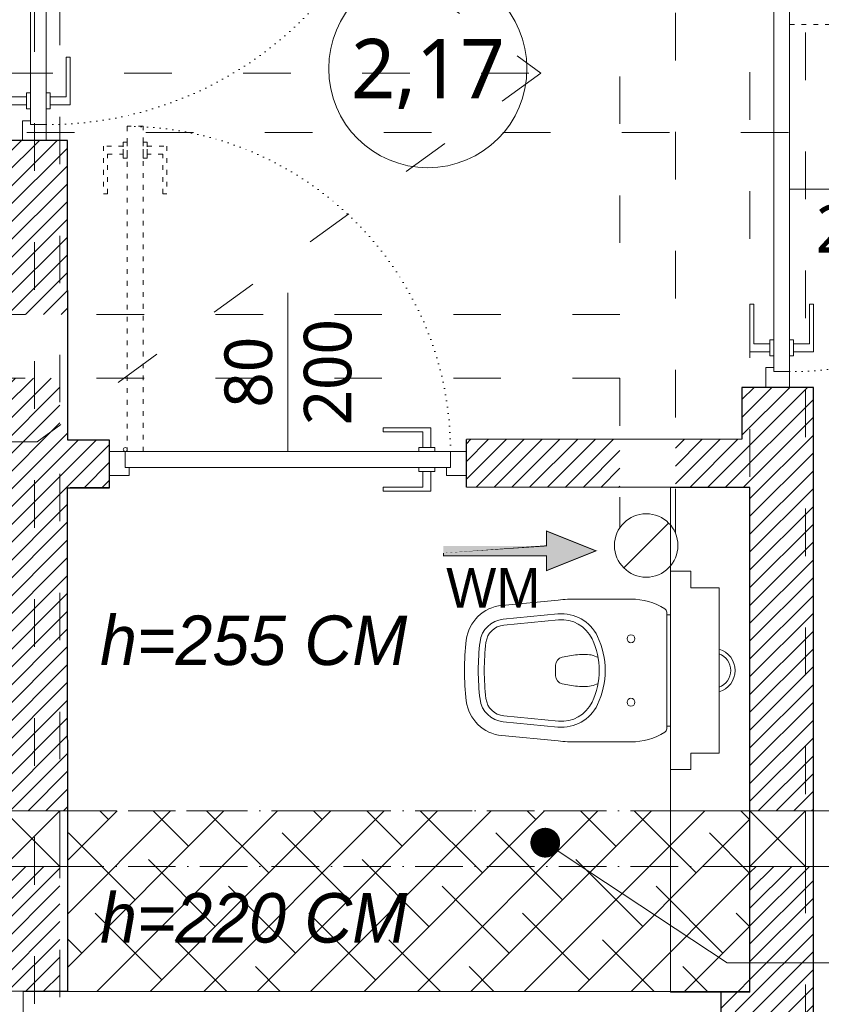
# Model space of a CAD drawing. Header units: millimetres. Extents: x 80301 to 146489, y -78581 to -28273.
# Tile 94 of 135: x 127605 to 127807, y -63882 to -63634. Entities that reach past the tile are written whole.
import ezdxf
from ezdxf import colors
from ezdxf.entities.mleader import LeaderData, LeaderLine
from ezdxf.enums import TextEntityAlignment as Align
from ezdxf.math import Vec2, Vec3

# ---------------------------------------------------------------- set-up
doc = ezdxf.new("R2010")
doc.units = ezdxf.units.MM
for name, pattern in [('ACAD_ISO03W100', [30, 12, -18]), ('ACAD_ISO07W100', [3, 0, -3]), ('ACAD_ISO10W100', [18, 12, -3, 0, -3])]:
    doc.linetypes.add(name, pattern=pattern)
doc.layers.get('0').update_dxf_attribs({"lineweight": 0})
for name, color, linetype, lineweight, true_color in [('A-przekrycieram.ART', 7, 'Continuous', 0, 0xffffff), ('instalacje_arch', 7, 'Continuous', 30, 0xd60000), ('siatka konstr..KF', 7, 'ACAD_ISO10W100', 5, 0x999999), ('wypełnienie 2', 7, 'Continuous', 0, 0x363636)]:
    doc.layers.add(name, color=color, linetype=linetype, lineweight=lineweight, true_color=true_color)
for name, color, linetype, lineweight in [('A-sanitariaty.ART', 250, 'Continuous', 0), ('OPIS', 4, 'Continuous', 9), ('opis..KF', 250, 'Continuous', 15), ('stolarka_arch', 250, 'Continuous', 5), ('TEXT', 63, 'Continuous', 0), ('wentylacja..KF', 202, 'Continuous', 15), ('ściana pro..KF', 222, 'Continuous', 30), ('ściany ist..KF', 61, 'Continuous', 5)]:
    doc.layers.add(name, color=color, linetype=linetype, lineweight=lineweight)
doc.styles.add('ARCH', font='segoeuil.ttf')
pattern_1 = [(45, (-308.0724991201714, -28536.04785672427), (-2.245064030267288, 2.245064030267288), [])]

# ---------------------------------------------------------------- blocks, each defined once
blk = doc.blocks.new('*U1234')
at = {"layer": 'A-przekrycieram.ART'}
h = blk.add_hatch(color=256, dxfattribs=at)
h.dxf.hatch_style = 1
h.paths.add_polyline_path([(0, 4200), (8500, 4200), (8500, 0), (0, 0)])
h.paths.add_polyline_path([(200, 4100), (8400, 4100), (8400, 100), (200, 100)], flags=16)
blk = doc.blocks.new('*U1431')
at = {"layer": 'OPIS', "linetype": 'ACAD_ISO03W100', "lineweight": 9}
blk.add_line((0, -2803.834032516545), (0, -145), dxfattribs=at)
at = {"layer": 'OPIS', "style": 'ARCH'}
for tag, rotation, p in [('P1', 90.00000000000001, (0, 0)), ('P2', 90, (0, -2948.834032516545))]:
    blk.add_attdef(tag, text='', height=20, rotation=rotation, dxfattribs=at).set_placement(p, align=Align.MIDDLE_CENTER)
blk = doc.blocks.new('*U1262')
at = {"layer": 'OPIS', "linetype": 'ACAD_ISO03W100', "lineweight": 9}
blk.add_line((0, -3656.965800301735), (0, -145), dxfattribs=at)
at = {"layer": 'OPIS', "style": 'ARCH'}
blk.add_attdef('P1', text='', height=20.00000000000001, rotation=180, dxfattribs=at).set_placement((0, 0), align=Align.MIDDLE_CENTER)
blk.add_attdef('P2', text='', height=20, dxfattribs=at).set_placement((0, -3801.965800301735), align=Align.MIDDLE_CENTER)
blk = doc.blocks.new('*U1194')
at = {"layer": 'A-sanitariaty.ART'}
for p, q in [((21.11607178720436, 14.94999999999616), (21.11607178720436, 19.99999999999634)), ((21.11607178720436, 19.99999999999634), (25.11607178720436, 19.99999999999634)), ((25.11607178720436, 19.99999999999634), (67.11607178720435, 19.99999999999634)), ((67.11607178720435, 19.99999999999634), (71.11607178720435, 19.99999999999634)), ((71.11607178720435, 14.94999999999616), (71.11607178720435, 19.99999999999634)), ((25.31607178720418, 14.94999999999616), (21.11607178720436, 14.94999999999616)), ((66.91607178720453, 14.94999999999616), (71.11607178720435, 14.94999999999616)), ((66.91607178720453, 7.799999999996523), (25.31607178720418, 7.799999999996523))]:
    blk.add_line(p, q, dxfattribs=at)
for points in [[(46.11607178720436, 20.99999999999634), (60.80464932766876, 21.00000000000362, 0.2575427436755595), (61.65055449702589, 21.46666666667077, 0.1415686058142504), (64.11607178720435, 29.99999999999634), (64.11607178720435, 43.60168453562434, 0.02396937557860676), (63.88652324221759, 48.38730486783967), (62.52386556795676, 62.55894468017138, 0.3514033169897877), (53.79905213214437, 71.52597692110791, 0.03081960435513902), (46.11607178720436, 71.99999999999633, 0.03081960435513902), (38.43309144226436, 71.52597692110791, 0.3514033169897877), (29.70827800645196, 62.55894468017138), (28.34562033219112, 48.38730486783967, 0.02396937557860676), (28.11607178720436, 43.60168453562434), (28.11607178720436, 29.99999999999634, 0.1415686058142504), (30.58158907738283, 21.46666666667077, 0.2575427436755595), (31.42749424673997, 21.00000000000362)], [(46.11607178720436, 36.49999999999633, 0.1114816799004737), (54.70885292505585, 38.43998581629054, 0.3155274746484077), (60.36655264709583, 48.42711697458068), (59.03993396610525, 62.22395125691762, 0.3514033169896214), (53.3688052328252, 68.05252221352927, 0.03081960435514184), (46.11607178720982, 68.49999999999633, 0.03081960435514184), (38.86333834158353, 68.05252221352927, 0.3514033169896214), (33.19220960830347, 62.22395125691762), (31.86559092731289, 48.42711697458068, 0.3155274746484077), (37.52329064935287, 38.43998581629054, 0.1114816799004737)], [(46.1160717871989, 37.99999999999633, 0.1114816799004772), (54.06439433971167, 39.79448688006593, 0.3155274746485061), (58.87343910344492, 48.28354836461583), (57.54682042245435, 62.08038264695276, 0.3514033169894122), (53.18441370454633, 66.56389876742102, 0.03081960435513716), (46.11607178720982, 66.99999999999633, 0.03081960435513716), (39.04772986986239, 66.56389876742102, 0.3514033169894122), (34.68532315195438, 62.08038264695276), (33.3587044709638, 48.28354836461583, 0.3155274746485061), (38.16774923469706, 39.79448688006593, 0.1114816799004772)]]:
    blk.add_lwpolyline(points, format="xyb", close=True, dxfattribs=at)
blk.add_lwpolyline([(49.42822535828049, 38.29891105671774), (49.7514590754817, 39.09828905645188, 0.09636068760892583), (50.11607178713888, 40.97263819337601), (50.11607178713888, 43.0098048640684, 0.0493889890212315), (49.92187854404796, 44.97096621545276), (49.43762533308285, 47.39223227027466, 0.3575107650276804), (47.47646398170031, 48.99999999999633), (46.11607178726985, 48.99999999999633), (44.75567959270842, 48.99999999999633, 0.3575107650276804), (42.79451824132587, 47.39223227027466), (42.31026503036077, 44.97096621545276, 0.0493889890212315), (42.11607178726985, 43.0098048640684), (42.11607178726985, 40.97263819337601, 0.09636068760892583), (42.48068449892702, 39.09828905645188), (42.80391821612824, 38.29891105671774)], format="xyb", dxfattribs=at)
for points in [[(-5.684341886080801e-14, 0), (-5.684341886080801e-14, 19.99999999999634), (127.186696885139, 19.99999999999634), (127.186696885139, 0)], [(60.11607178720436, 20.99999999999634), (32.11607178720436, 20.99999999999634), (32.11607178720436, 19.99999999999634), (60.11607178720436, 19.99999999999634)]]:
    blk.add_lwpolyline(points, close=True, dxfattribs=at)
for points in [[(25.31607178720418, 14.94999999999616), (25.31607178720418, 7.799999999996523)], [(66.91607178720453, 14.94999999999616), (66.91607178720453, 7.799999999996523)]]:
    blk.add_lwpolyline(points, dxfattribs=at)
for centre in [(38.11607178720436, 29.99999999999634), (54.11607178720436, 29.99999999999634)]:
    blk.add_circle(centre, 1, dxfattribs=at)
for radius, start, end in [(5.600000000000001, 195.9631102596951, 270), (4.499999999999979, 200.013717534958, 339.9862824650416), (5.600000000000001, 270, 344.0368897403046)]:
    blk.add_arc((46.11607178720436, 9.340102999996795), radius, start, end, dxfattribs=at)
blk = doc.blocks.new('*U619')
at = {"layer": 'stolarka_arch', "linetype": 'ACAD_ISO03W100', "lineweight": 0, "ltscale": 0.1}
for points in [[(4.5, 82), (4.5, 0), (8.5, 0), (8.5, 82)], [(3.5, 77), (-1.5, 77), (-1.5, 65), (-0.5, 65), (-0.5, 75), (3.5, 75)], [(3.5, 78), (3.5, 74), (4.5, 74), (4.5, 78)], [(9.5, 78), (9.5, 74), (8.5, 74), (8.5, 78)], [(9.5, 77), (14.5, 77), (14.5, 65), (13.5, 65), (13.5, 75), (9.5, 75)]]:
    blk.add_lwpolyline(points, close=True, dxfattribs=at)
at = {"layer": 'stolarka_arch'}
for points in [[(81, 1), (81, 6), (69, 6), (69, 5), (79, 5), (79, 1)], [(5, -4), (5, -6), (0, -6), (0, 0), (4, 0), (4, -4), (5, -4)], [(86, 0), (4, 0), (4, -4), (86, -4)], [(82, 1), (78, 1), (78, 0), (82, 0)], [(85, -4), (85, -6), (90, -6), (90, 0), (86, 0), (86, -4), (85, -4)], [(82, -5), (78, -5), (78, -4), (82, -4)], [(81, -5), (81, -10), (69, -10), (69, -9), (79, -9), (79, -5)]]:
    blk.add_lwpolyline(points, close=True, dxfattribs=at)
blk.add_circle((4, 0.5), 0.5, dxfattribs=at)
at = {"layer": 'stolarka_arch', "linetype": 'ACAD_ISO07W100', "lineweight": 0, "ltscale": 0.5}
blk.add_arc((4.000000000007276, 0), 81.99999999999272, 0, 89.65063332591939, dxfattribs=at)
blk = doc.blocks.new('*U612')
at = {"layer": 'stolarka_arch', "linetype": 'ACAD_ISO03W100', "lineweight": 0, "ltscale": 0.1}
for points in [[(4.5, 92), (4.5, 1.77635683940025e-15), (8.5, 1.77635683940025e-15), (8.5, 92)], [(3.5, 87), (-1.5, 87), (-1.5, 75), (-0.5, 75), (-0.5, 85), (3.5, 85)], [(3.5, 88), (3.5, 84), (4.5, 84), (4.5, 88)], [(9.5, 88), (9.5, 84), (8.5, 84), (8.5, 88)], [(9.5, 87), (14.5, 87), (14.5, 75), (13.5, 75), (13.5, 85), (9.5, 85)]]:
    blk.add_lwpolyline(points, close=True, dxfattribs=at)
at = {"layer": 'stolarka_arch'}
for points in [[(91, 1), (91, 6), (79, 6), (79, 5), (89, 5), (89, 1)], [(5, -4), (5, -6), (0, -6), (0, 0), (4, 0), (4, -4), (5, -4)], [(96, 0), (4, 0), (4, -4), (96, -4)], [(92, 1), (88, 1), (88, 0), (92, 0)], [(95, -4), (95, -6), (100, -6), (100, 0), (96, 0), (96, -4), (95, -4)], [(92, -5), (88, -5), (88, -4), (92, -4)], [(91, -5), (91, -10), (79, -10), (79, -9), (89, -9), (89, -5)]]:
    blk.add_lwpolyline(points, close=True, dxfattribs=at)
blk.add_circle((4, 0.5), 0.5, dxfattribs=at)
at = {"layer": 'stolarka_arch', "linetype": 'ACAD_ISO07W100', "lineweight": 0, "ltscale": 0.5}
blk.add_arc((4.000000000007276, 0), 92, 0, 89.65063332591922, dxfattribs=at)
blk = doc.blocks.new('opis drzwi')
at = {"layer": 'opis..KF'}
blk.add_line((-20, 0), (20, 0), dxfattribs=at)
at = {"layer": 'opis..KF', "style": 'ARCH', "flags": 12}
for tag, p in [('90', (0, 10)), ('200', (0, -10))]:
    blk.add_attdef(tag, text='', height=12, dxfattribs=at).set_placement(p, align=Align.MIDDLE_CENTER)
blk = doc.blocks.new('*U1216')
at = {"layer": 'wentylacja..KF', "lineweight": 5}
h = blk.add_hatch(color=256, dxfattribs=at)
h.dxf.hatch_style = 1
h.paths.add_polyline_path([(12.49999999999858, 4.999999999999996), (12.50000000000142, 1.249999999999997), (38.47656252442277, 1.249999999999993), (38.47656252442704, -1.250000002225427), (12.49999999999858, -1.249999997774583), (12.49999999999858, -5.000000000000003), (0, 0)])
at = {"layer": 'wentylacja..KF', "color": 240, "const_width": 0.2392578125}
blk.add_lwpolyline([(12.49999999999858, 4.999999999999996), (12.50000000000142, 1.249999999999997), (38.47656252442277, 1.249999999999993), (38.47656252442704, -1.250000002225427), (12.49999999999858, -1.249999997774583), (12.49999999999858, -5.000000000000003), (0, 0)], close=True, dxfattribs=at)
blk = doc.blocks.new('*U1220')
at = {"layer": 'wentylacja..KF', "lineweight": 0}
blk.add_line((5.656854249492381, 5.656854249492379), (-5.656854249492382, -5.656854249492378), dxfattribs=at)
at = {"layer": 'wentylacja..KF'}
blk.add_circle((0, 0), 8, dxfattribs=at)
blk = doc.blocks.new('nr pom')
at = {"layer": 'opis..KF', "lineweight": 20}
blk.add_circle((0, 0), 25, dxfattribs=at)
at = {"layer": 'opis..KF', "style": 'ARCH'}
blk.add_attdef('00', text='', height=15, dxfattribs=at).set_placement((0, 0), align=Align.MIDDLE_CENTER)
blk = doc.blocks.new('_Dot')
at = {"color": 0, "linetype": 'ByBlock', "lineweight": -2}
blk.add_line((-0.5, 0), (-1, 0), dxfattribs=at)
at = {"color": 0, "linetype": 'ByBlock', "const_width": 0.5}
blk.add_lwpolyline([(-0.25, 0, 1), (0.25, 0, 1)], format="xyb", close=True, dxfattribs=at)

msp = doc.modelspace()

# ---------------------------------------------------------------- hatches: boundary and pattern name
at = {"layer": 'wypełnienie 2', "linetype": 'ByBlock', "transparency": 33554595}
h = msp.add_hatch(dxfattribs=at)
h.set_pattern_fill('ANSI31', color=256)
h.set_pattern_definition(pattern_1)
h.paths.add_polyline_path([(127261.4008142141, -63909.99413311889), (127210.9008142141, -63909.99413311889), (127210.9008142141, -63918.99413311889), (127261.4008142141, -63918.99413311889)])
h.paths.add_polyline_path([(127261.4008142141, -63906.99413311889), (127210.9008142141, -63906.99413311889), (127210.9008142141, -63909.99413311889), (127261.4008142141, -63909.99413311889)])
h.paths.add_polyline_path([(127505.4446569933, -63912.85053402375), (127505.4412410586, -63909.99413311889), (127438.4008142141, -63909.99413311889), (127438.4008142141, -63918.99413311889), (127505.4521449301, -63919.11193878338), (127505.4486673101, -63916.20395662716), (127505.4446569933, -63916.20395662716)])
h.paths.add_polyline_path([(127505.4378983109, -63907.19893107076), (127438.4008142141, -63907.19893107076), (127438.4008142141, -63909.99413311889), (127505.4412410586, -63909.99413311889)])
h.paths.add_polyline_path([(127319.7152607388, -63739.99413311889), (127246.6531554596, -63739.99413311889), (127210.9008142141, -63740.03944660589), (127210.9008142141, -63752.03945624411), (127319.7152607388, -63751.90154186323)])
h.paths.add_polyline_path([(127355.6128916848, -63750.63663981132), (127359.1273741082, -63750.63663981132), (127359.1273741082, -63749.21371616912), (127359.1273741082, -63748.21371616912), (127359.1273741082, -63744.68663981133), (127354.9773741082, -63744.68663981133), (127354.9773741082, -63743.63663981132), (127354.9273741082, -63743.63663981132), (127354.9273741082, -63739.99413311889), (127319.7152607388, -63739.99413311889), (127319.7152607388, -63759.63663981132), (127440.1394874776, -63759.48401088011), (127440.1394874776, -63739.99413311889), (127404.9273741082, -63739.99413311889), (127404.9273741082, -63743.63663981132), (127404.8773741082, -63743.63663981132), (127404.8773741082, -63744.68663981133), (127400.7273741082, -63744.68663981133), (127400.7273741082, -63748.21371616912), (127400.7273741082, -63749.21371616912), (127400.7273741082, -63750.63663981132), (127404.9273741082, -63750.63663981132), (127404.9273741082, -63754.63663981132), (127400.9273741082, -63754.63663981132), (127383.466230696, -63754.63663981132, -0.1726998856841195), (127379.9273741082, -63755.89653681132, -0.1726998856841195), (127376.3885175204, -63754.63663981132), (127359.6128916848, -63754.63663981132), (127355.6128916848, -63754.63663981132)])
h.paths.add_polyline_path([(127476.0371184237, -63750.63663981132), (127479.551600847, -63750.63663981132), (127479.551600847, -63749.21371616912), (127479.551600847, -63748.21371616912), (127479.551600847, -63744.68663981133), (127475.401600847, -63744.68663981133), (127475.401600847, -63743.63663981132), (127475.3516008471, -63743.63663981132), (127475.3516008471, -63739.99413311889), (127440.1394874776, -63739.99413311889), (127440.1394874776, -63759.48401088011), (127501.4008142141, -63759.40636661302), (127501.4008142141, -63755.79736868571, -0.04715324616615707), (127500.3516008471, -63755.89653681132, -0.1726998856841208), (127496.8127442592, -63754.63663981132), (127480.0371184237, -63754.63663981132), (127476.0371184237, -63754.63663981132)])
h.paths.add_polyline_path([(127560.5637142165, -63739.99413311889), (127525.3516008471, -63739.99413311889), (127525.3516008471, -63743.63663981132), (127525.301600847, -63743.63663981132), (127525.301600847, -63744.68663981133), (127521.151600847, -63744.68663981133), (127521.151600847, -63748.21371616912), (127521.151600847, -63749.21371616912), (127521.151600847, -63750.63663981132), (127525.3516008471, -63750.63663981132), (127525.3516008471, -63754.63663981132), (127521.3516008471, -63754.63663981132), (127503.8904574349, -63754.63663981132, -0.1245325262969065), (127501.4008142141, -63755.79736868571), (127501.4008142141, -63759.40636661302), (127523.8327205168, -63759.37793580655, -0.04813413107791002), (127524.8565306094, -63759.27914650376), (127560.5637142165, -63759.27914650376)])
h.paths.add_polyline_path([(127572.8338839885, -63739.99413311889), (127560.5637142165, -63739.99413311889), (127560.5637142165, -63759.27914650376), (127572.8338839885, -63759.27914650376)])
h.paths.add_polyline_path([(127600.6508142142, -63739.99413311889), (127588.8338839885, -63739.99413311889), (127588.8338839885, -63759.29555156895), (127598.499723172, -63759.2833008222), (127598.6508130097, -63878.49318276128), (127600.6508142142, -63878.49085328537)])
h.paths.add_polyline_path([(127608.2592862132, -63739.99413311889), (127600.6508142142, -63739.99413311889), (127600.6508142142, -63832.99413311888), (127608.2592862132, -63832.99413311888)])
h.paths.add_polyline_path([(127614.6508142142, -63735.7915867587), (127608.9123754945, -63739.99413311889), (127608.2592862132, -63739.99413311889), (127608.2592862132, -63832.99413311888), (127614.6508142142, -63832.99413311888)])
h.paths.add_polyline_path([(127627.1638378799, -63739.51506793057), (127616.6797893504, -63739.53089055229), (127616.6722592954, -63734.31118118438), (127614.6508142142, -63735.7915867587), (127614.6508142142, -63832.99413311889), (127616.6352050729, -63832.99413311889), (127616.6072443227, -63751.52773254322), (127617.2571457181, -63751.52773254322), (127627.1790469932, -63751.51505829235), (127627.1751081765, -63748.40733188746), (127627.1713781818, -63748.40733188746), (127627.1713781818, -63745.46436609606)])
h.paths.add_polyline_path([(127608.2592862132, -63846.99413311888), (127600.6508142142, -63846.99413311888), (127600.6508142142, -63878.49085328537), (127608.2592862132, -63878.48199141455)])
h.paths.add_polyline_path([(127614.6508142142, -63846.99413311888), (127608.2592862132, -63846.99413311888), (127608.2592862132, -63878.48199141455), (127614.6508142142, -63878.47454696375)])
h.paths.add_polyline_path([(127608.2592862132, -63723.89019054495), (127600.6508142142, -63723.89019054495), (127600.6508142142, -63739.99413311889), (127608.2592862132, -63739.99413311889)])
h.paths.add_polyline_path([(127614.6508142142, -63723.89019054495), (127608.2592862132, -63723.89019054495), (127608.2592862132, -63739.99413311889), (127608.9123754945, -63739.99413311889), (127614.6508142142, -63735.7915867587)])
h.paths.add_polyline_path([(127614.6508142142, -63663.99413311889), (127608.2592862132, -63663.99413311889), (127608.2592862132, -63707.89019054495), (127614.6508142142, -63707.89019054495)])
h.paths.add_polyline_path([(127608.2592862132, -63663.99413311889), (127605.2592862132, -63663.99413311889), (127600.6508142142, -63663.99413311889), (127600.6508142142, -63707.89019054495), (127608.2592862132, -63707.89019054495)])
h.paths.add_polyline_path([(127616.5708185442, -63663.99413311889), (127614.6508142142, -63663.99413311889), (127614.6508142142, -63707.89019054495), (127616.6341438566, -63707.89019054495)])
h.paths.add_polyline_path([(127525.1313808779, -63894.17974764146), (127572.0612971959, -63894.17974764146), (127572.0612971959, -63866.98832504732), (127525.1313808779, -63866.98832504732)], flags=9)
h.paths.add_polyline_path([(127566.7955575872, -63855.16579992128), (127595.9546853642, -63855.16579992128), (127595.9546853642, -63835.57841120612), (127566.7955575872, -63835.57841120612)], flags=9)
h = msp.add_hatch(dxfattribs=at)
h.set_pattern_fill('ANSI31', color=256)
h.set_pattern_definition(pattern_1)
h.paths.add_polyline_path([(127755.8881984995, -63739.35063796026), (127717.1637655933, -63739.40099958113), (127717.1675759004, -63742.40733188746), (127717.1713781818, -63742.40733188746), (127717.1713781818, -63745.40733189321), (127717.1789747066, -63751.40098994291), (127755.8881984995, -63751.45005106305)])
h.paths.add_polyline_path([(127788.6508142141, -63726.26199918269), (127786.650814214, -63726.26199918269), (127786.650814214, -63739.31063078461), (127769.8881984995, -63739.332430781), (127769.8881984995, -63751.46779504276), (127788.6508142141, -63751.49157529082)])
h.paths.add_polyline_path([(127802.6508142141, -63736.26199918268), (127802.6508142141, -63726.26199918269), (127788.6508142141, -63726.26199918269), (127788.6508142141, -63751.49157529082), (127788.6682519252, -63751.49159739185), (127788.6682519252, -63832.99413311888), (127802.6508142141, -63832.99413311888)])
h.paths.add_polyline_path([(127804.6508142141, -63726.26199918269), (127802.6508142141, -63726.26199918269), (127802.6508142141, -63832.99413311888), (127804.6508142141, -63832.99413311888)])
h.paths.add_polyline_path([(127804.6508142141, -63846.99413311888), (127802.6508142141, -63846.99413311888), (127802.6508142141, -63897.49868397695), (127804.6508142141, -63899.22090270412)])
h.paths.add_polyline_path([(127802.6508142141, -63846.99413311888), (127788.6682519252, -63846.99413311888), (127788.6682519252, -63878.67829427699), (127788.667661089, -63885.45765988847), (127802.6508142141, -63897.49868397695)])
h.paths.add_polyline_path([(127788.6508142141, -63878.67829427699), (127781.4008142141, -63878.67829427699), (127781.4008142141, -63879.20011000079), (127788.6508142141, -63885.44315288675)])
h.paths.add_polyline_path([(127788.6508142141, -63885.44315288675), (127781.4008142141, -63879.20011000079), (127781.4008142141, -63918.99413311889), (127621.2015792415, -63918.99413311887), (127637.2700462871, -63930.76187709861), (127786.6508142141, -63930.76187709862), (127786.6508142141, -63978.76187709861), (127788.6508142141, -63978.76187709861), (127788.6508142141, -63930.76187709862)])
h.paths.add_polyline_path([(127802.6508142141, -63897.49868397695), (127788.6508142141, -63885.44315288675), (127788.6508142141, -63978.76187709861), (127802.6508142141, -63978.76187709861)])
h.paths.add_polyline_path([(127804.6508142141, -63899.22090270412), (127802.6508142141, -63897.49868397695), (127802.6508142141, -63978.76187709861), (127804.6508142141, -63978.76187709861)])
h.paths.add_polyline_path([(127614.6508142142, -63918.99413311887), (127608.2592862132, -63918.99413311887), (127608.2592862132, -63930.76187709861), (127614.6508142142, -63930.76187709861)])
h.paths.add_polyline_path([(127621.2015792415, -63918.99413311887), (127614.6508142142, -63918.99413311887), (127614.6508142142, -63930.76187709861), (127637.2700462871, -63930.76187709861)])
h.paths.add_polyline_path([(127608.2592862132, -63918.99413311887), (127605.4008142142, -63918.99413311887), (127605.4008142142, -63930.76187709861), (127608.2592862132, -63930.76187709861)])
at = {"layer": 'wypełnienie 2', "linetype": 'ByBlock', "lineweight": 0, "true_color": 0x5c5c5c}
h = msp.add_hatch(dxfattribs=at)
h.set_pattern_fill('ANSI38', color=251, scale=3)
h.set_pattern_definition([(45, (-308.0724991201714, -28536.04785672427), (-6.735192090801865, 6.735192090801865), []), (135, (-308.0724991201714, -28536.04785672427), (-20.20557627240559, 6.735192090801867), [23.8125, -14.2875])])
h.paths.add_polyline_path([(127768.6682519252, -63832.99413311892), (127616.6352050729, -63832.99413311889), (127616.6400101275, -63846.99413311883), (127768.6682519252, -63846.99413311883)])
h.paths.add_polyline_path([(127788.6508142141, -63832.99413311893), (127768.6682519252, -63832.99413311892), (127768.6682519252, -63846.99413311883), (127788.6508142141, -63846.99413311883)])
h.paths.add_polyline_path([(127788.6508142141, -63846.99413311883), (127768.6682519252, -63846.99413311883), (127768.6682519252, -63878.49413311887), (127781.4008142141, -63878.49413311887), (127788.6508142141, -63878.49413311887)])
h.paths.add_polyline_path([(127768.6682519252, -63846.99413311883), (127616.6400101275, -63846.99413311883), (127616.6508215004, -63878.49413311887), (127768.6682519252, -63878.49413311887)])

# ---------------------------------------------------------------- linework, layer by layer
at = {"linetype": 'ACAD_ISO03W100'}
for p, q in [((127614.6508142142, -64299.99413311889), (127614.6508142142, -62730.99413311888)), ((127802.6508142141, -63978.76187709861), (127802.6508142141, -62730.99413311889)), ((127755.8881984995, -63347.82963054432), (127755.8881984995, -63707.89019054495)), ((127769.8881984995, -63361.82963054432), (127769.8881984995, -63762.9931257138)), ((127608.9123754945, -63553.99413311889), (127735.9008142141, -63646.99413311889)), ((127788.6508142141, -64078.76187709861), (127788.6508142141, -63626.26199918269)), ((127210.9008142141, -63646.99413311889), (127735.9008142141, -63646.99413311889)), ((127735.9008142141, -63646.99413311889), (127608.9123754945, -63739.99413311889)), ((127755.8881984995, -63707.89019054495), (127580.8338839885, -63707.89019054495)), ((127755.8881984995, -63723.89019054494), (127588.8338839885, -63723.89019054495)), ((127755.8881984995, -63723.89019054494), (127755.8881984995, -63761.59220818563)), ((127802.6508142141, -63978.76187709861), (127802.6508142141, -63736.26199918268)), ((127608.9123754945, -63739.99413311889), (127210.9008142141, -63739.99413311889)), ((127616.6352050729, -63832.99413311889), (127788.6508142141, -63832.99413311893)), ((127802.6508142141, -63832.99413311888), (128328.6508142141, -63832.99413311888)), ((127802.6508142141, -63846.99413311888), (128328.6508142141, -63846.99413311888))]:
    msp.add_line(p, q, dxfattribs=at)
at = {"layer": 'siatka konstr..KF', "color": 18, "lineweight": 9, "true_color": 0x000000}
for p, q in [((127788.6508142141, -63832.99413311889), (127614.6508142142, -63832.99413311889)), ((127788.6508142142, -63846.99413311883), (127614.6508142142, -63846.99413311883))]:
    msp.add_line(p, q, dxfattribs=at)
at = {"layer": 'ściana pro..KF', "linetype": 'ByBlock'}
for p, q in [((127616.5708185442, -63663.99413311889), (127598.6367563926, -63663.99413311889)), ((127616.6797893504, -63739.53089055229), (127616.5708185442, -63663.99413311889)), ((127627.16383788, -63739.51506793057), (127616.6797893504, -63739.53089055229)), ((127627.1790630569, -63751.52773254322), (127627.1638378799, -63739.51506793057)), ((127786.650814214, -63739.31063078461), (127717.1637655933, -63739.40099958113)), ((127717.1789907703, -63751.41366419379), (127717.1637655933, -63739.40099958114)), ((127616.6072443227, -63751.52773254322), (127627.1790630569, -63751.52773254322)), ((127616.6508142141, -63878.47290392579), (127616.6072443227, -63751.52773254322)), ((127627.1790469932, -63751.51505829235), (127617.2571457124, -63751.52773254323)), ((127788.6682519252, -63751.49159739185), (127717.1789747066, -63751.40098994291)), ((127788.6508142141, -63878.49413311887), (127788.6508142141, -63751.52763357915)), ((127788.6508142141, -63878.49413311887), (127788.6508142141, -63751.52763357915)), ((127788.6508142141, -63878.49413311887), (127788.6508142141, -63751.52763357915)), ((127616.6508139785, -63878.47221748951), (127598.6508130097, -63878.49318276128)), ((127781.4008142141, -63878.49413311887), (127788.6508142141, -63878.49413311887))]:
    msp.add_line(p, q, dxfattribs=at)
for points in [[(127786.6508142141, -63978.76187709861), (127804.6508142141, -63978.76187709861), (127804.6508142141, -63726.26199918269), (127786.650814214, -63726.26199918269), (127786.650814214, -63739.31063078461)], [(127605.4008142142, -63918.99413311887), (127781.4008142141, -63918.99413311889), (127781.4008142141, -63878.49413311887)]]:
    msp.add_lwpolyline(points, dxfattribs=at)
at = {"layer": 'ściany ist..KF', "linetype": 'ByBlock'}
for p, q in [((127600.6508142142, -63832.99413311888), (127614.6508142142, -63846.99413311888)), ((127600.6508142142, -63846.99413311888), (127614.6508142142, -63832.99413311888)), ((127788.6508142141, -63832.99413311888), (127802.6508142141, -63846.99413311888)), ((127788.6508142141, -63846.99413311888), (127802.6508142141, -63832.99413311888)), ((127605.4008142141, -63878.49413311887), (127605.4008142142, -63918.99413311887)), ((127605.4008142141, -63878.49413311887), (127781.4008142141, -63878.49413311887)), ((127781.4008142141, -63878.49413311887), (127781.4008142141, -63918.99413311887))]:
    msp.add_line(p, q, dxfattribs=at)
for points in [[(127600.6508142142, -63832.99413311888), (127614.6508142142, -63832.99413311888), (127614.6508142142, -63846.99413311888), (127600.6508142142, -63846.99413311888), (127600.6508142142, -63832.99413311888)], [(127788.6508142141, -63832.99413311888), (127802.6508142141, -63832.99413311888), (127802.6508142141, -63846.99413311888), (127788.6508142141, -63846.99413311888), (127788.6508142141, -63832.99413311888)]]:
    msp.add_lwpolyline(points, dxfattribs=at)
msp.add_lwpolyline([(127605.4008142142, -63918.99413311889), (127781.4008142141, -63918.99413311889), (127781.4008142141, -63878.49413311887), (127605.4008142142, -63878.49413311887)], close=True, dxfattribs=at)

# ---------------------------------------------------------------- block references
msp.add_blockref('*U1234', (122274.4511552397, -66535.83971498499))
at = {"layer": 'A-sanitariaty.ART', "xscale": -1, "rotation": 90}
msp.add_blockref('*U1194', (127788.6682519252, -63751.49159739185), dxfattribs=at)
at = {"layer": 'instalacje_arch'}
msp.add_blockref('*U1262', (127608.2592862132, -62534.66883093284), dxfattribs=at)
at = {"layer": 'OPIS', "rotation": 270}
msp.add_blockref('*U1431', (129720.2136127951, -63661.94153766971), dxfattribs=at)
at = {"layer": 'opis..KF', "color": 30}
msp.add_blockref('nr pom', (127707.4451511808, -63645.8670599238), dxfattribs=at).add_auto_attribs({'00': '2,17'})
at = {"layer": 'stolarka_arch', "rotation": 270}
for p in [(127611.2592862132, -63563.99413311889), (127798.6508142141, -63626.26199918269)]:
    msp.add_blockref('*U612', p, dxfattribs=at)
at = {"layer": 'stolarka_arch'}
msp.add_blockref('*U619', (127627.1713781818, -63742.40733188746), dxfattribs=at)
at = {"layer": 'TEXT'}
ref = msp.add_blockref('opis drzwi', (127818.6508142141, -63676.26199918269), dxfattribs=at)
ref.add_attrib('90', '90', dxfattribs={"layer": 'opis..KF', "height": 12, "style": 'ARCH'}).set_placement((127818.6508142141, -63666.26199918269), align=Align.MIDDLE_CENTER)
ref.add_attrib('200', '200', dxfattribs={"layer": 'opis..KF', "height": 12, "style": 'ARCH'}).set_placement((127818.6508142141, -63686.26199918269), align=Align.MIDDLE_CENTER)
ref = msp.add_blockref('opis drzwi', (127672.1713781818, -63722.40733188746), dxfattribs=dict(at, rotation=90))
ref.add_attrib('90', '80', dxfattribs={"layer": 'opis..KF', "height": 12, "rotation": 90, "style": 'ARCH'}).set_placement((127662.1713781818, -63722.40733188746), align=Align.MIDDLE_CENTER)
ref.add_attrib('200', '200', dxfattribs={"layer": 'opis..KF', "height": 12, "rotation": 90, "style": 'ARCH'}).set_placement((127682.1713781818, -63722.40733188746), align=Align.MIDDLE_CENTER)
at = {"layer": 'wentylacja..KF', "rotation": 180}
for name, p in [('*U1220', (127762.5089314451, -63766.08285349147)), ('*U1216', (127749.8419723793, -63767.43514771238))]:
    msp.add_blockref(name, p, dxfattribs=at)

# ---------------------------------------------------------------- texts
at = {"layer": 'opis..KF', "attachment_point": 5, "style": 'ARCH'}
for s, width, heights, insert, char_height in [('{\\fCentury Gothic|b0|i0|c238|p34;\\H1.66667x;WM}', 355.2644831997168, [25.00005], (127723.9656495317, -63776.792725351), 6), ('{\\fCentury Gothic|b0|i1|c238|p34;h=255 CM}', 156.7001124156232, [0], (127663.5461834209, -63790.07827124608), 12.48), ('{\\fCentury Gothic|b0|i1|c238|p34;h=220 CM}', 156.7001124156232, [0], (127663.5461834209, -63860.06266911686), 12.48)]:
    msp.add_mtext_dynamic_manual_height_columns(s, width=width, gutter_width=70, heights=heights, dxfattribs=dict(at, insert=insert, char_height=char_height))

# ---------------------------------------------------------------- leaders
at = {"layer": 'opis..KF', "lineweight": 9}
ml = msp.add_multileader_mtext('Standard', dxfattribs=at)
ml.set_content('obudowa belki drewnianej płytami gk-fw odpornosci ogniowej EI 60. Wysokość do belki 220 cm', color=256, style='ARCH')
ml.set_leader_properties(color=256, linetype='ByLayer', lineweight=-1)
ml.set_arrow_properties(name='DOT')
ml.build(insert=Vec2(0, 0))
ml.multileader.update_dxf_attribs({"dogleg_length": 28.38878720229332, "arrow_head_size": 7.5})
ctx = ml.context
ctx.base_point, ctx.char_height, ctx.arrow_head_size, ctx.landing_gap_size, ctx.plane_origin = Vec3(127811.2722798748, -63871.26793480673), 12, 7.5, 9, Vec3(127157.3959651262, -63969.29137059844)
notes = []
notes.append((ctx, [(1, (1, 1, 0), (127782.8834926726, -63871.26793480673), (1, 0), 28.38878720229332, [(0, [(127737.058226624, -63841.01629262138)], 0, [])])]))
ctx.mtext.insert, ctx.mtext.width, ctx.mtext.flow_direction = Vec3(127820.2722798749, -63865.16333229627), 151.5727015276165, 5
for ctx, leaders in notes:
    for number, flags, end, landing, length, lines in leaders:
        leader = LeaderData()
        leader.index, (leader.has_last_leader_line, leader.has_dogleg_vector, leader.attachment_direction) = number, flags
        leader.last_leader_point, leader.dogleg_vector, leader.dogleg_length = Vec3(end), Vec3(landing), length
        for number, points, colour, breaks in lines:
            line = LeaderLine()
            line.index, line.vertices, line.color, line.breaks = number, Vec3.list(points), colors.encode_raw_color(colour), breaks
            leader.lines.append(line)
        ctx.leaders.append(leader)

doc.saveas('drawing.dxf')
